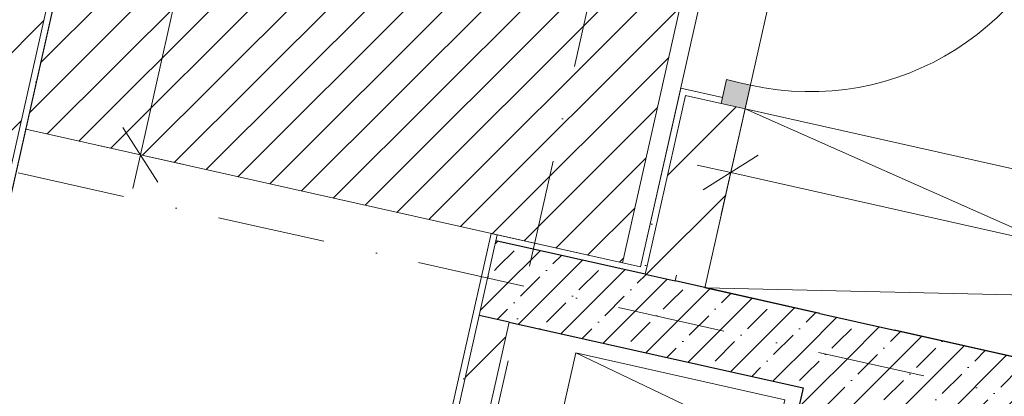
# Model space of a CAD drawing. Header units: millimetres. Extents: x -7213913 to -6999406, y 6129472 to 6470382.
# Tile 212 of 256: x -7193129 to -7189910, y 6184055 to 6185288. Entities that reach past the tile are written whole.
import ezdxf
from ezdxf.enums import TextEntityAlignment as Align

# ---------------------------------------------------------------- set-up
doc = ezdxf.new("R2010")
doc.units = ezdxf.units.MM
doc.header["$MEASUREMENT"] = 0
doc.linetypes.add('Штрихпунктирная', pattern=[670.277762, 352.777767, -176.388884, 0, -141.111112])
for name, color, linetype in [('S - квартира_помещение.АР', 7, 'Continuous'), ('S - МОП.АР', 7, 'Continuous'), ('АР-Мебель_Оборудование_Технология.АР', 7, 'Continuous'), ('АР-Стены_внутренние_пилоны.АР', 7, 'Continuous'), ('АР-Стены_Перегородки_межквартирные_200.АР', 7, 'Continuous'), ('АР-Чертеж-Оси_Осевые размеры.АР', 7, 'Continuous'), ('АР-Чертеж-Размеры.АР', 7, 'Continuous')]:
    doc.layers.add(name, color=color, linetype=linetype)
for name, color, linetype, lineweight in [('S - квартира_помещение.АР_Ном._пера__2', 8, 'Continuous', 15), ('S - МОП.АР_Ном._пера__2', 8, 'Continuous', 15), ('АР-Мебель_Оборудование_Технология.АР_Ном._пера__101', 252, 'Continuous', 0), ('АР-Стены_внутренние_пилоны.АР_Ном._пера__1', 7, 'Continuous', 30), ('АР-Стены_Перегородки_межквартирные_200.АР_Ном._пера__1', 7, 'Continuous', 30), ('АР-Чертеж-Оси_Осевые размеры.АР_Ном._пера__120', 7, 'Continuous', 0), ('АР-Чертеж-Размеры.АР_Ном._пера__1', 7, 'Continuous', 0), ('Двери Archicad_Ном._пера__120', 7, 'Continuous', 0), ('ИОС-Шахты и отверстия.АР_Ном._пера__1', 7, 'Continuous', 0), ('МГН.АР_Ном._пера__120', 7, 'Continuous', 0), ('Паспорта Зон Archicad_Ном._пера__1', 7, 'Continuous', 0)]:
    doc.layers.add(name, color=color, linetype=linetype, lineweight=lineweight)
doc.styles.add('РЎР“Р•РќР•Р\xa0Р\x98Р\xa0_РЎРўР\x98Р›Р¬_1', font='txt')
doc.styles.add('РЎР“Р•РќР•Р\xa0Р\x98Р\xa0_РЎРўР\x98Р›Р¬_2', font='calibri.ttf')
doc.styles.add('РЎР“Р•РќР•Р\xa0Р\x98Р\xa0_РЎРўР\x98Р›Р¬_3', font='GOST_Common.ttf')
doc.styles.add('РЎР“Р•РќР•Р\xa0Р\x98Р\xa0_РЎРўР\x98Р›Р¬_4', font='arial.ttf')
doc.styles.add('РЎР“Р•РќР•Р\xa0Р\x98Р\xa0_РЎРўР\x98Р›Р¬_5', font='GOTHIC.TTF')
doc.dimstyles.new('СГЕНЕРИР_СТИЛЬ__5', dxfattribs={"dimtxt": 200, "dimasz": 142.5, "dimexe": 0.18, "dimexo": 0.0625, "dimgap": 0, "dimtad": 1, "dimdec": 0, "dimzin": 0, "dimdsep": 46, "dimtxsty": 'РЎР“Р•РќР•Р\xa0Р\x98Р\xa0_РЎРўР\x98Р›Р¬_3', "dimblk": 'ARROWHEAD_6', "dimblk1": 'ARROWHEAD_6', "dimblk2": 'ARROWHEAD_6', "dimcen": 0.09, "dimse1": 1, "dimse2": 1, "dimclrd": 7, "dimclre": 7, "dimclrt": 7, "dimazin": 0, "dimtfac": 1, "dimtdec": 4, "dimtmove": 0, "dimatfit": 3, "dimfxl": 1, "dimtolj": 1, "dimtzin": 0, "dimarcsym": 0})
pattern_1 = [(45, (-6566190.34, 6562677.8), (-84.852814, 84.852814), []), (45, (-6566232.77, 6562720.22), (-84.852814, 84.852814), [90, -30, 0, -30])]
pattern_2 = [(45, (-6566190.34, 6563027.8), (-111.369318, 111.369318), [0, -105, 0, -157.5]), (110, (-6565840.34, 6563027.8), (148.001588, 53.868173), [0, -77, 0, -133])]
pattern_3 = [(45, (-6566190.34, 6562677.8), (-127.279217, 127.279217), [])]

# ---------------------------------------------------------------- blocks, each defined once
blk = doc.blocks.new('Холл_4_21_10', base_point=(-7189004.2, 6185029.7))
at = {"layer": 'S - квартира_помещение.АР_Ном._пера__2', "color": 8, "linetype": 'Continuous', "lineweight": 15, "flags": 128}
blk.add_lwpolyline([(-7190516.6, 6186069.7), (-7190889.2, 6184411), (-7187962.1, 6183753.5), (-7187589.5, 6185412.3)], close=True, dxfattribs=at)
at = {"layer": 'Паспорта Зон Archicad_Ном._пера__1', "color": 7, "lineweight": 0, "style": 'РЎР“Р•РќР•Р\xa0Р\x98Р\xa0_РЎРўР\x98Р›Р¬_1'}
blk.add_attdef('ROOM_NUMBER', text='', height=250, rotation=347.3417, dxfattribs=at).set_placement((-7189004.3, 6185016.3), align=Align.MIDDLE_CENTER)
at = {"layer": 'Паспорта Зон Archicad_Ном._пера__1', "color": 7, "lineweight": 0, "style": 'РЎР“Р•РќР•Р\xa0Р\x98Р\xa0_РЎРўР\x98Р›Р¬_2'}
blk.add_attdef('ROOM_AREA', text='', height=200, rotation=347.3417, dxfattribs=at).set_placement((-7188049, 6183936.2), align=Align.MIDDLE_RIGHT)
blk = doc.blocks.new('Коридор_5_57_10', base_point=(-7189263.8, 6194703.5))
at = {"layer": 'S - МОП.АР_Ном._пера__2', "color": 8, "linetype": 'Continuous', "lineweight": 15, "flags": 128}
blk.add_lwpolyline([(-7192629.5, 6187066.9), (-7193451.2, 6183408), (-7194229.2, 6179944.3), (-7194229.2, 6179944.3), (-7194294.9, 6179651.6), (-7194608.3, 6178256.4), (-7193086.2, 6177914.5), (-7192297.3, 6181427), (-7192297.3, 6181427), (-7192261.2, 6181588), (-7191587.3, 6184588.3), (-7191099.4, 6184478.7), (-7190731.3, 6186117.9)], dxfattribs=at)
at = {"layer": 'Паспорта Зон Archicad_Ном._пера__1', "color": 7, "lineweight": 0, "style": 'РЎР“Р•РќР•Р\xa0Р\x98Р\xa0_РЎРўР\x98Р›Р¬_3'}
blk.add_attdef('ROOM_NUMBER', text='', height=350, rotation=347.3417, dxfattribs=at).set_placement((-7191409.9, 6189483.6), align=Align.MIDDLE_CENTER)
at = {"layer": 'Паспорта Зон Archicad_Ном._пера__1', "color": 7, "lineweight": 0, "style": 'РЎР“Р•РќР•Р\xa0Р\x98Р\xa0_РЎРўР\x98Р›Р¬_2'}
blk.add_attdef('ROOM_AREA', text='', height=200, rotation=347.3417, dxfattribs=at).set_placement((-7191164.6, 6188898.1), align=Align.MIDDLE_RIGHT)
blk = doc.blocks.new('Символ Проема в Полу 21[94]_10', base_point=(-7191311.2, 6184197.7))
at = {"layer": 'ИОС-Шахты и отверстия.АР_Ном._пера__1', "color": 7, "linetype": 'Continuous', "lineweight": 0, "flags": 128}
for points in [[(-7190784.6, 6183945.2), (-7190759.7, 6183458.9), (-7191442.6, 6183612.2), (-7191311.2, 6184197.7)], [(-7191311.2, 6184197.7), (-7190628.2, 6184044.3), (-7190759.7, 6183458.9), (-7190784.6, 6183945.2)]]:
    blk.add_lwpolyline(points, close=True, dxfattribs=at)
at = {"layer": 'ИОС-Шахты и отверстия.АР_Ном._пера__1', "color": 7, "linetype": 'Continuous', "lineweight": 0, "insert": (-7191063.8, 6183695), "char_height": 150, "attachment_point": 8, "rotation": 347.3417, "style": 'РЎР“Р•РќР•Р\xa0Р\x98Р\xa0_РЎРўР\x98Р›Р¬_4'}
blk.add_mtext('\\A1;{\\pqc;\\pt0;\\fArial|b0|i0|c204|p0;\\C214;\\W1.000000;ПД\\fArial|b0|i0|c204|p0;\\W1.000000;\\A1{\\H.66x;\\S^  ;}\\fArial|b0|i0|c204|p0;\\W1.000000;\\fArial|b0|i0|c204|p0;\\W1.000000;\\A1{\\H.66x;\\S^  ;}\\fArial|b0|i0|c204|p0;\\W1.000000;\\fArial|b0|i0|c204|p0;\\W1.000000;\\A1{\\H.66x;\\S^  ;}}', dxfattribs=at)
blk = doc.blocks.new('Символ Проема в Полу 21[95]_10', base_point=(-7191583.9, 6183439.6))
at = {"layer": 'ИОС-Шахты и отверстия.АР_Ном._пера__1', "color": 7, "linetype": 'Continuous', "lineweight": 0, "insert": (-7191314.3, 6182807.7), "char_height": 150, "attachment_point": 8, "rotation": 347.3417, "style": 'РЎР“Р•РќР•Р\xa0Р\x98Р\xa0_РЎРўР\x98Р›Р¬_4'}
blk.add_mtext('\\A1;{\\pqc;\\pt0;\\fArial|b0|i0|c204|p0;\\C214;\\W1.000000;ПД\\fArial|b0|i0|c204|p0;\\W1.000000;\\A1{\\H.66x;\\S^  ;}\\fArial|b0|i0|c204|p0;\\W1.000000;\\fArial|b0|i0|c204|p0;\\W1.000000;\\A1{\\H.66x;\\S^  ;}\\fArial|b0|i0|c204|p0;\\W1.000000;\\fArial|b0|i0|c204|p0;\\W1.000000;\\A1{\\H.66x;\\S^  ;}}', dxfattribs=at)
blk = doc.blocks.new('Стена_4_10', base_point=(-7190419, 6184177.2))
at = {"layer": 'АР-Стены_внутренние_пилоны.АР', "linetype": 'Continuous', "lineweight": 0, "true_color": 0x000000}
h = blk.add_hatch(dxfattribs=at)
h.set_pattern_fill('ЖЕЛЕЗОБЕТОН__PROJECT__000A', color=18, style=0, pattern_type=2)
h.set_pattern_definition(pattern_1)
h.paths.add_polyline_path([(-7190568.3, 6184082.7), (-7190324.4, 6184027.9), (-7190513.5, 6184326.6)])
h = blk.add_hatch(dxfattribs=at)
h.set_pattern_fill('ЖЕЛЕЗОБЕТОН__PROJECT__000A', color=18, style=0, pattern_type=2)
h.set_pattern_definition(pattern_1)
h.paths.add_polyline_path([(-7190513.5, 6184326.6), (-7190324.4, 6184027.9), (-7190269.6, 6184271.8)])
h = blk.add_hatch(dxfattribs=at)
h.set_pattern_fill('ЖЕЛЕЗОБЕТОН__PROJECT__000A', color=18, style=0, pattern_type=2)
h.set_pattern_definition(pattern_1)
h.paths.add_polyline_path([(-7190568.3, 6184082.7), (-7191160, 6181448.3), (-7190916, 6181393.5), (-7190324.4, 6184027.9)])
at = {"layer": 'АР-Стены_внутренние_пилоны.АР_Ном._пера__1', "color": 7, "linetype": 'Continuous', "lineweight": 30, "flags": 128}
for points in [[(-7190513.5, 6184326.6), (-7190269.6, 6184271.8)], [(-7190568.3, 6184082.7), (-7191160, 6181448.3)]]:
    blk.add_lwpolyline(points, dxfattribs=at)
blk = doc.blocks.new('Стена_11_10', base_point=(-7191502, 6184420.5))
at = {"layer": 'АР-Стены_внутренние_пилоны.АР', "linetype": 'Continuous', "lineweight": 0, "true_color": 0x000000}
h = blk.add_hatch(dxfattribs=at)
h.set_pattern_fill('ШТУКАТУРКА__ГИПС_01_000A', color=18, style=0, pattern_type=2)
h.set_pattern_definition(pattern_2)
h.paths.add_polyline_path([(-7191572.2, 6184564.4), (-7191103.8, 6184459.2), (-7191099.4, 6184478.7), (-7191567.8, 6184583.9)])
h = blk.add_hatch(dxfattribs=at)
h.set_pattern_fill('ЖЕЛЕЗОБЕТОН__PROJECT__000A', color=18, style=0, pattern_type=2)
h.set_pattern_definition(pattern_1)
h.paths.add_polyline_path([(-7191577.7, 6184540), (-7191529.4, 6184298.5), (-7191041.5, 6184188.9), (-7190986.7, 6184432.9), (-7191572.2, 6184564.4)])
h = blk.add_hatch(dxfattribs=at)
h.set_pattern_fill('ЖЕЛЕЗОБЕТОН__PROJECT__000A', color=18, style=0, pattern_type=2)
h.set_pattern_definition(pattern_1)
h.paths.add_polyline_path([(-7191577.7, 6184540), (-7191627, 6184320.4), (-7191529.4, 6184298.5)])
h = blk.add_hatch(dxfattribs=at)
h.set_pattern_fill('ШТУКАТУРКА__ГИПС_01_000A', color=18, style=0, pattern_type=2)
h.set_pattern_definition(pattern_2)
h.paths.add_polyline_path([(-7191103.8, 6184459.2), (-7191084.3, 6184454.8), (-7191079.9, 6184474.3), (-7191099.4, 6184478.7)])
at = {"layer": 'АР-Стены_внутренние_пилоны.АР_Ном._пера__1', "color": 7, "linetype": 'Continuous', "lineweight": 15}
for p, q in [((-7191572.2, 6184564.4), (-7191567.8, 6184583.9)), ((-7191577.7, 6184540), (-7191572.2, 6184564.4)), ((-7191079.9, 6184474.3), (-7191084.3, 6184454.8))]:
    blk.add_line(p, q, dxfattribs=at)
at = {"layer": 'АР-Стены_внутренние_пилоны.АР_Ном._пера__1', "color": 7, "linetype": 'Continuous', "lineweight": 30}
for q in [(-7191572.2, 6184564.4), (-7190986.7, 6184432.9)]:
    blk.add_line((-7191084.3, 6184454.8), q, dxfattribs=at)
at = {"layer": 'АР-Стены_внутренние_пилоны.АР_Ном._пера__1', "color": 7, "linetype": 'Continuous', "lineweight": 0, "flags": 128}
for points in [[(-7191099.4, 6184478.7), (-7191567.8, 6184583.9)], [(-7190982.4, 6184452.4), (-7190986.7, 6184432.9)]]:
    blk.add_lwpolyline(points, dxfattribs=at)
at = {"layer": 'АР-Стены_внутренние_пилоны.АР_Ном._пера__1', "color": 7, "linetype": 'Continuous', "lineweight": 30, "flags": 128}
blk.add_lwpolyline([(-7191529.4, 6184298.5), (-7191041.5, 6184188.9)], dxfattribs=at)
at = {"layer": 'АР-Стены_Перегородки_межквартирные_200.АР_Ном._пера__1', "color": 7, "linetype": 'Continuous', "lineweight": 15}
blk.add_line((-7191577.7, 6184540), (-7191627, 6184320.4), dxfattribs=at)
at = {"layer": 'АР-Стены_Перегородки_межквартирные_200.АР_Ном._пера__1', "color": 7, "linetype": 'Continuous', "lineweight": 30}
blk.add_line((-7191529.4, 6184298.5), (-7191627, 6184320.4), dxfattribs=at)
blk = doc.blocks.new('Стена_18_10', base_point=(-7191014.1, 6184310.9))
at = {"layer": 'АР-Стены_внутренние_пилоны.АР', "linetype": 'Continuous', "lineweight": 0, "true_color": 0x000000}
h = blk.add_hatch(dxfattribs=at)
h.set_pattern_fill('ЖЕЛЕЗОБЕТОН__PROJECT__000A', color=18, style=0, pattern_type=2)
h.set_pattern_definition(pattern_1)
h.paths.add_polyline_path([(-7191041.5, 6184188.9), (-7190568.3, 6184082.7), (-7190513.5, 6184326.6), (-7190986.7, 6184432.9)])
at = {"layer": 'АР-Стены_внутренние_пилоны.АР_Ном._пера__1', "color": 7, "linetype": 'Continuous', "lineweight": 30, "flags": 128}
for points in [[(-7190513.5, 6184326.6), (-7190986.7, 6184432.9)], [(-7191041.5, 6184188.9), (-7190568.3, 6184082.7)]]:
    blk.add_lwpolyline(points, dxfattribs=at)
blk = doc.blocks.new('Стена_119_10', base_point=(-7193227.6, 6185407.6))
at = {"layer": 'АР-Стены_Перегородки_межквартирные_200.АР', "linetype": 'Continuous', "lineweight": 0, "true_color": 0x000000}
h = blk.add_hatch(dxfattribs=at)
h.set_pattern_fill('БЛОКИ_БЕТОННЫЕ_ЭФФЕКТИВН_28', color=18, style=0, pattern_type=2)
h.set_pattern_definition(pattern_3)
h.paths.add_polyline_path([(-7193227.6, 6185407.6), (-7193793, 6182890.3), (-7193714.9, 6182872.8), (-7193597.9, 6182846.5), (-7193032.5, 6185363.8)])
h = blk.add_hatch(dxfattribs=at)
h.set_pattern_fill('ШТУКАТУРКА__ГИПС_01_000A', color=18, style=0, pattern_type=2)
h.set_pattern_definition(pattern_2)
h.paths.add_polyline_path([(-7193032.5, 6185363.8), (-7193597.9, 6182846.5), (-7193578.3, 6182842.1), (-7193013, 6185359.4)])
at = {"layer": 'АР-Стены_Перегородки_межквартирные_200.АР_Ном._пера__1', "color": 7, "linetype": 'Continuous', "lineweight": 15}
blk.add_line((-7193597.9, 6182846.5), (-7193032.5, 6185363.8), dxfattribs=at)
at = {"layer": 'АР-Стены_Перегородки_межквартирные_200.АР_Ном._пера__1', "color": 7, "linetype": 'Continuous', "lineweight": 0, "flags": 128}
blk.add_lwpolyline([(-7193578.3, 6182842.1), (-7193013, 6185359.4)], dxfattribs=at)
blk = doc.blocks.new('Стена_143_10', base_point=(-7192123.3, 6181654.4))
at = {"layer": 'АР-Стены_Перегородки_межквартирные_200.АР', "linetype": 'Continuous', "lineweight": 0, "true_color": 0x000000}
h = blk.add_hatch(dxfattribs=at)
h.set_pattern_fill('ШТУКАТУРКА__ГИПС_01_000A', color=18, style=0, pattern_type=2)
h.set_pattern_definition(pattern_2)
h.paths.add_polyline_path([(-7191587.3, 6184588.3), (-7192240.3, 6181680.7), (-7192220.8, 6181676.3), (-7191577.7, 6184540)])
h = blk.add_hatch(dxfattribs=at)
h.set_pattern_fill('ШТУКАТУРКА__ГИПС_01_000A', color=18, style=0, pattern_type=2)
h.set_pattern_definition(pattern_2)
h.paths.add_polyline_path([(-7191567.8, 6184583.9), (-7191587.3, 6184588.3), (-7191583, 6184566.8), (-7191572.2, 6184564.4)])
h = blk.add_hatch(dxfattribs=at)
h.set_pattern_fill('ШТУКАТУРКА__ГИПС_01_000A', color=18, style=0, pattern_type=2)
h.set_pattern_definition(pattern_2)
h.paths.add_polyline_path([(-7191572.2, 6184564.4), (-7191583, 6184566.8), (-7191577.7, 6184540)])
h = blk.add_hatch(dxfattribs=at)
h.set_pattern_fill('БЛОКИ_БЕТОННЫЕ_ЭФФЕКТИВН_28', color=18, style=0, pattern_type=2)
h.set_pattern_definition(pattern_3)
h.paths.add_polyline_path([(-7191627, 6184320.4), (-7192220.8, 6181676.3), (-7192123.3, 6181654.4), (-7191529.4, 6184298.5)])
at = {"layer": 'АР-Стены_внутренние_пилоны.АР_Ном._пера__1', "color": 7, "linetype": 'Continuous', "lineweight": 15}
for p, q in [((-7191572.2, 6184564.4), (-7191567.8, 6184583.9)), ((-7191577.7, 6184540), (-7191572.2, 6184564.4))]:
    blk.add_line(p, q, dxfattribs=at)
at = {"layer": 'АР-Стены_внутренние_пилоны.АР_Ном._пера__1', "color": 7, "linetype": 'Continuous', "lineweight": 0, "flags": 128}
blk.add_lwpolyline([(-7191587.3, 6184588.3), (-7191567.8, 6184583.9)], dxfattribs=at)
at = {"layer": 'АР-Стены_Перегородки_межквартирные_200.АР_Ном._пера__1', "color": 7, "linetype": 'Continuous', "lineweight": 15}
for p, q in [((-7191577.7, 6184540), (-7191627, 6184320.4)), ((-7191627, 6184320.4), (-7192220.8, 6181676.3))]:
    blk.add_line(p, q, dxfattribs=at)
at = {"layer": 'АР-Стены_Перегородки_межквартирные_200.АР_Ном._пера__1', "color": 7, "linetype": 'Continuous', "lineweight": 30}
blk.add_line((-7191529.4, 6184298.5), (-7191627, 6184320.4), dxfattribs=at)
at = {"layer": 'АР-Стены_Перегородки_межквартирные_200.АР_Ном._пера__1', "color": 7, "linetype": 'Continuous', "lineweight": 0, "flags": 128}
blk.add_lwpolyline([(-7191587.3, 6184588.3), (-7192240.3, 6181680.7)], dxfattribs=at)
at = {"layer": 'АР-Стены_Перегородки_межквартирные_200.АР_Ном._пера__1', "color": 7, "linetype": 'Continuous', "lineweight": 15, "flags": 128}
blk.add_lwpolyline([(-7192123.3, 6181654.4), (-7191529.4, 6184298.5)], dxfattribs=at)
blk = doc.blocks.new('Стена_262_10', base_point=(-7190419, 6184177.2))
at = {"layer": 'АР-Стены_внутренние_пилоны.АР', "linetype": 'Continuous', "lineweight": 0, "true_color": 0x000000}
h = blk.add_hatch(dxfattribs=at)
h.set_pattern_fill('ЖЕЛЕЗОБЕТОН__PROJECT__000A', color=18, style=0, pattern_type=2)
h.set_pattern_definition(pattern_1)
h.paths.add_polyline_path([(-7190324.4, 6184027.9), (-7184260.5, 6182666), (-7184205.7, 6182909.9), (-7190269.6, 6184271.8)])
at = {"layer": 'АР-Стены_внутренние_пилоны.АР_Ном._пера__1', "color": 7, "linetype": 'Continuous', "lineweight": 30, "flags": 128}
blk.add_lwpolyline([(-7184205.7, 6182909.9), (-7190269.6, 6184271.8)], dxfattribs=at)
blk = doc.blocks.new('Гардероб Нестандартный 23[169]_10', base_point=(-7187830.6, 6184339))
at = {"layer": 'АР-Мебель_Оборудование_Технология.АР_Ном._пера__101', "color": 252, "linetype": 'Continuous', "lineweight": 0}
for p, q in [((-7190757.7, 6184996.4), (-7187962.1, 6183753.5)), ((-7187830.6, 6184339), (-7190889.2, 6184411))]:
    blk.add_line(p, q, dxfattribs=at)
at = {"layer": 'АР-Мебель_Оборудование_Технология.АР_Ном._пера__101', "color": 252, "linetype": 'Continuous', "lineweight": 0, "flags": 128}
blk.add_lwpolyline([(-7187830.6, 6184339), (-7190757.7, 6184996.4), (-7190889.2, 6184411), (-7187962.1, 6183753.5)], close=True, dxfattribs=at)
blk = doc.blocks.new('*D1010', base_point=(-6566190.3, 6562677.8))
at = {"layer": 'АР-Чертеж-Размеры.АР_Ном._пера__1', "color": 7, "linetype": 'Continuous', "lineweight": 0, "transparency": 16777216}
for p, q in [((-7192340.1, 6186602.1), (-7192315.5, 6186711.9)), ((-7192283.4, 6186512.5), (-7192396.8, 6186691.8)), ((-7192202.9, 6186571.3), (-7192477.3, 6186633)), ((-7192734.5, 6184845.9), (-7192340.1, 6186602.1)), ((-7192791.3, 6184935.5), (-7192677.8, 6184756.3)), ((-7192597.3, 6184815.1), (-7192871.8, 6184876.7)), ((-7192759.2, 6184736.1), (-7192734.5, 6184845.9))]:
    blk.add_line(p, q, dxfattribs=at)
at = {"layer": 'АР-Чертеж-Размеры.АР_Ном._пера__1', "color": 7, "lineweight": 0, "transparency": 16777216, "insert": (-7192641.6, 6185442.3), "char_height": 200, "attachment_point": 7, "rotation": 77.3417, "style": 'РЎР“Р•РќР•Р\xa0Р\x98Р\xa0_РЎРўР\x98Р›Р¬_3'}
blk.add_mtext('\\A1;{\\pql;\\fGOST Common|b0|i0|c204|p0;\\W1.000000;1\xa0800}', dxfattribs=at)
blk = doc.blocks.new('ARROWHEAD_6')
at = {"color": 0, "linetype": 'Continuous', "lineweight": 0}
for p, q in [((-0.5, -0.5), (0.5, 0.5)), ((0, 0), (-1, 0))]:
    blk.add_line(p, q, dxfattribs=at)
blk = doc.blocks.new('*D1133', base_point=(-6566190.3, 6562677.8))
at = {"layer": 'АР-Чертеж-Размеры.АР_Ном._пера__1', "color": 7, "linetype": 'Continuous', "lineweight": 0, "transparency": 16777216}
for p, q in [((-7190835.4, 6184650.4), (-7190773.8, 6184924.8)), ((-7190715, 6184844.3), (-7190894.2, 6184730.8)), ((-7190914.3, 6184812.2), (-7190804.6, 6184787.6)), ((-7190804.6, 6184787.6), (-7187877.5, 6184130.2)), ((-7187908.3, 6183993), (-7187846.7, 6184267.4)), ((-7187787.9, 6184186.9), (-7187967.1, 6184073.4)), ((-7187877.5, 6184130.2), (-7186101.8, 6183731.3))]:
    blk.add_line(p, q, dxfattribs=at)
at = {"layer": 'АР-Чертеж-Размеры.АР_Ном._пера__1', "color": 7, "lineweight": 0, "transparency": 16777216, "insert": (-7189642.5, 6184567.6), "char_height": 200, "attachment_point": 7, "rotation": 347.3417, "style": 'РЎР“Р•РќР•Р\xa0Р\x98Р\xa0_РЎРўР\x98Р›Р¬_3'}
blk.add_mtext('\\A1;{\\pql;\\fGOST Common|b0|i0|c204|p0;\\W1.000000;3\xa0000}', dxfattribs=at)
blk = doc.blocks.new('Металлическая Дверь 23[57]_10', base_point=(-6566190.3, 6562677.8))
at = {"layer": 'Двери Archicad_Ном._пера__120', "linetype": 'Continuous', "lineweight": 0, "true_color": 0xffffff}
for points in [[(-7190605.6, 6186038.4), (-7190623.2, 6185960.3), (-7190584.1, 6185951.6), (-7190545.1, 6185942.8), (-7190527.6, 6186020.8)], [(-7189676.8, 6185747.8), (-7190545.1, 6185942.8), (-7190553.9, 6185903.8), (-7189685.5, 6185708.7)], [(-7190818.2, 6185092), (-7190835.7, 6185013.9), (-7190757.7, 6184996.4), (-7190740.2, 6185074.4), (-7190779.2, 6185083.2)]]:
    blk.add_hatch(color=7, dxfattribs=at).paths.add_polyline_path(points)
at = {"layer": 'Двери Archicad_Ном._пера__120', "color": 7, "linetype": 'Continuous', "lineweight": 0}
for p, q in [((-7190742.2, 6186069.1), (-7190746.6, 6186049.5)), ((-7190610, 6186018.9), (-7190746.6, 6186049.5)), ((-7190623.2, 6185960.3), (-7190605.6, 6186038.4)), ((-7190605.6, 6186038.4), (-7190527.6, 6186020.8)), ((-7190527.6, 6186020.8), (-7190605.6, 6186038.4)), ((-7190527.6, 6186020.8), (-7190605.6, 6186038.4)), ((-7190527.6, 6186020.8), (-7190545.1, 6185942.8)), ((-7190584.1, 6185951.6), (-7190623.2, 6185960.3)), ((-7190545.1, 6185942.8), (-7190584.1, 6185951.6)), ((-7190545.1, 6185942.8), (-7190553.9, 6185903.8)), ((-7189676.8, 6185747.8), (-7190545.1, 6185942.8)), ((-7190553.9, 6185903.8), (-7189685.5, 6185708.7)), ((-7189685.5, 6185708.7), (-7189676.8, 6185747.8)), ((-7190835.7, 6185013.9), (-7190818.2, 6185092)), ((-7190818.2, 6185092), (-7190779.2, 6185083.2)), ((-7190779.2, 6185083.2), (-7190740.2, 6185074.4)), ((-7190740.2, 6185074.4), (-7190757.7, 6184996.4)), ((-7190972.3, 6185044.6), (-7190968, 6185064.1)), ((-7190831.4, 6185033.4), (-7190968, 6185064.1)), ((-7190757.7, 6184996.4), (-7190835.7, 6185013.9)), ((-7190757.7, 6184996.4), (-7190835.7, 6185013.9)), ((-7190757.7, 6184996.4), (-7190835.7, 6185013.9))]:
    blk.add_line(p, q, dxfattribs=at)
blk.add_arc((-7190545.1, 6185942.8), 890, 257.3417, 347.3417, dxfattribs=at)
blk = doc.blocks.new('Стена_410_10', base_point=(-7191014.1, 6184310.9))
at = {"layer": 'АР-Стены_Перегородки_межквартирные_200.АР', "linetype": 'Continuous', "lineweight": 0, "true_color": 0x000000}
h = blk.add_hatch(dxfattribs=at)
h.set_pattern_fill('ШТУКАТУРКА__ГИПС_01_000A', color=18, style=0, pattern_type=2)
h.set_pattern_definition(pattern_2)
h.paths.add_polyline_path([(-7190972.3, 6185044.6), (-7191099.4, 6184478.7), (-7191080.3, 6184472.5), (-7190952.8, 6185040.2)])
h = blk.add_hatch(dxfattribs=at)
h.set_pattern_fill('БЛОКИ_БЕТОННЫЕ_ЭФФЕКТИВН_28', color=18, style=0, pattern_type=2)
h.set_pattern_definition(pattern_3)
h.paths.add_polyline_path([(-7190952.8, 6185040.2), (-7191080.3, 6184472.5), (-7190889.2, 6184411), (-7190757.7, 6184996.4), (-7190835.7, 6185013.9)])
h = blk.add_hatch(dxfattribs=at)
h.set_pattern_fill('ШТУКАТУРКА__ГИПС_01_000A', color=18, style=0, pattern_type=2)
h.set_pattern_definition(pattern_2)
h.paths.add_polyline_path([(-7190972.3, 6185044.6), (-7190952.8, 6185040.2), (-7190835.7, 6185013.9), (-7190831.4, 6185033.4), (-7190968, 6185064.1)])
h = blk.add_hatch(dxfattribs=at)
h.set_pattern_fill('БЛОКИ_БЕТОННЫЕ_ЭФФЕКТИВН_28', color=18, style=0, pattern_type=2)
h.set_pattern_definition(pattern_3)
h.paths.add_polyline_path([(-7191084.3, 6184454.8), (-7190986.7, 6184432.9), (-7190982.4, 6184452.4), (-7191079.9, 6184474.3)])
at = {"layer": 'АР-Стены_внутренние_пилоны.АР_Ном._пера__1', "color": 7, "linetype": 'Continuous', "lineweight": 15}
blk.add_line((-7191079.9, 6184474.3), (-7191084.3, 6184454.8), dxfattribs=at)
at = {"layer": 'АР-Стены_внутренние_пилоны.АР_Ном._пера__1', "color": 7, "linetype": 'Continuous', "lineweight": 30}
blk.add_line((-7191084.3, 6184454.8), (-7190986.7, 6184432.9), dxfattribs=at)
at = {"layer": 'АР-Стены_Перегородки_межквартирные_200.АР_Ном._пера__1', "color": 7, "linetype": 'Continuous', "lineweight": 15}
for p, q in [((-7190952.8, 6185040.2), (-7191080.3, 6184472.5)), ((-7190952.8, 6185040.2), (-7190835.7, 6185013.9)), ((-7190757.7, 6184996.4), (-7190835.7, 6185013.9))]:
    blk.add_line(p, q, dxfattribs=at)
at = {"layer": 'АР-Стены_Перегородки_межквартирные_200.АР_Ном._пера__1', "color": 7, "linetype": 'Continuous', "lineweight": 0}
for p, q in [((-7190972.3, 6185044.6), (-7190968, 6185064.1)), ((-7190831.4, 6185033.4), (-7190968, 6185064.1)), ((-7190835.7, 6185013.9), (-7190831.4, 6185033.4))]:
    blk.add_line(p, q, dxfattribs=at)
at = {"layer": 'АР-Стены_Перегородки_межквартирные_200.АР_Ном._пера__1', "color": 7, "linetype": 'Continuous', "lineweight": 0, "flags": 128}
blk.add_lwpolyline([(-7190972.3, 6185044.6), (-7191099.4, 6184478.7)], dxfattribs=at)
at = {"layer": 'АР-Стены_Перегородки_межквартирные_200.АР_Ном._пера__1', "color": 7, "linetype": 'Continuous', "lineweight": 15, "flags": 128}
blk.add_lwpolyline([(-7190889.2, 6184411), (-7190757.7, 6184996.4)], dxfattribs=at)
at = {"layer": 'Двери Archicad_Ном._пера__120', "color": 7, "linetype": 'Continuous', "lineweight": 0}
blk.add_blockref('Металлическая Дверь 23[57]_10', (-6566190.3, 6562677.8), dxfattribs=at)
blk = doc.blocks.new('Стандартный Маркер Сетки[185]_10', base_point=(-7207190.9, 6187944.1))
at = {"layer": 'АР-Чертеж-Оси_Осевые размеры.АР_Ном._пера__120', "color": 7, "linetype": 'Штрихпунктирная', "lineweight": 0}
blk.add_line((-7206215.2, 6187725), (-7182117.1, 6182312.7), dxfattribs=at)
at = {"layer": 'АР-Чертеж-Оси_Осевые размеры.АР_Ном._пера__120', "color": 7, "lineweight": 0, "style": 'РЎР“Р•РќР•Р\xa0Р\x98Р\xa0_РЎРўР\x98Р›Р¬_5'}
blk.add_attdef('AC_MarkerText_1', text='', height=350, rotation=347.3418, dxfattribs=at).set_placement((-7207608.8, 6188234.8), align=Align.TOP_CENTER)
blk = doc.blocks.new('Стандартный Маркер Сетки[206]_10', base_point=(-7207190.9, 6187944.1))
at = {"layer": 'АР-Чертеж-Оси_Осевые размеры.АР_Ном._пера__120', "color": 7, "linetype": 'Штрихпунктирная', "lineweight": 0}
blk.add_line((-7206215.2, 6187725), (-7182117.1, 6182312.7), dxfattribs=at)
at = {"layer": 'АР-Чертеж-Оси_Осевые размеры.АР_Ном._пера__120', "color": 7, "lineweight": 0, "style": 'РЎР“Р•РќР•Р\xa0Р\x98Р\xa0_РЎРўР\x98Р›Р¬_5'}
blk.add_attdef('AC_MarkerText_1', text='', height=350, rotation=347.3418, dxfattribs=at).set_placement((-7207608.8, 6188234.8), align=Align.TOP_CENTER)
blk = doc.blocks.new('Стандартный Маркер Сетки[223]_10', base_point=(-7187640.5, 6201499.3))
at = {"layer": 'АР-Чертеж-Оси_Осевые размеры.АР_Ном._пера__120', "color": 7, "linetype": 'Штрихпунктирная', "lineweight": 0}
blk.add_line((-7187859.7, 6200523.6), (-7202631.7, 6134751.7), dxfattribs=at)
at = {"layer": 'АР-Чертеж-Оси_Осевые размеры.АР_Ном._пера__120', "color": 7, "lineweight": 0, "style": 'РЎР“Р•РќР•Р\xa0Р\x98Р\xa0_РЎРўР\x98Р›Р¬_5'}
blk.add_attdef('AC_MarkerText_1', text='', height=350, rotation=347.3418, dxfattribs=at).set_placement((-7202890.5, 6133469.2), align=Align.TOP_CENTER)

msp = doc.modelspace()

# ---------------------------------------------------------------- hatches: boundary and pattern name
at = {"layer": 'МГН.АР_Ном._пера__120', "linetype": 'Continuous', "lineweight": 0}
h = msp.add_hatch(dxfattribs=at)
h.set_pattern_fill('FACE_BRICK_000A', style=0, pattern_type=2)
h.set_pattern_definition([(45, (-6566190.34, 6562677.795), (-63.639609, 63.639609), [])])
h.paths.add_polyline_path([(-7190763.6, 6186248.1), (-7191158, 6184491.8), (-7193109.4, 6184930.1), (-7192715, 6186686.3)])

# ---------------------------------------------------------------- linework, layer by layer
at = {"layer": 'S - квартира_помещение.АР', "color": 254, "linetype": 'Continuous', "lineweight": 0, "true_color": 0xd8d8d8, "flags": 128}
msp.add_lwpolyline([(-7190516.6, 6186069.7), (-7190889.2, 6184411), (-7187962.1, 6183753.5), (-7187589.5, 6185412.3)], close=True, dxfattribs=at)
at = {"layer": 'S - МОП.АР', "color": 254, "linetype": 'Continuous', "lineweight": 0, "true_color": 0xdadada, "flags": 128}
msp.add_lwpolyline([(-7192629.5, 6187066.9), (-7193451.2, 6183408), (-7194229.2, 6179944.3), (-7194229.2, 6179944.3), (-7194294.9, 6179651.6), (-7194608.3, 6178256.4), (-7193086.2, 6177914.5), (-7192297.3, 6181427), (-7192297.3, 6181427), (-7192261.2, 6181588), (-7191587.3, 6184588.3), (-7191099.4, 6184478.7), (-7190731.3, 6186117.9)], dxfattribs=at)
at = {"layer": 'МГН.АР_Ном._пера__120', "color": 7, "linetype": 'Continuous', "lineweight": 0, "flags": 128}
msp.add_lwpolyline([(-7190763.6, 6186248.1), (-7191158, 6184491.8), (-7193109.4, 6184930.1), (-7192715, 6186686.3)], close=True, dxfattribs=at)

# ---------------------------------------------------------------- block references
at = {"layer": 'S - квартира_помещение.АР', "color": 7, "linetype": 'Continuous', "lineweight": 0}
msp.add_blockref('Холл_4_21_10', (-7189004.2, 6185029.7), dxfattribs=at)
at = {"layer": 'S - МОП.АР', "color": 7, "linetype": 'Continuous', "lineweight": 0}
msp.add_blockref('Коридор_5_57_10', (-7189263.8, 6194703.5), dxfattribs=at)
at = {"layer": 'АР-Мебель_Оборудование_Технология.АР', "color": 252, "linetype": 'Continuous', "lineweight": 0}
msp.add_blockref('Гардероб Нестандартный 23[169]_10', (-7187830.6, 6184339), dxfattribs=at)
at = {"layer": 'АР-Стены_внутренние_пилоны.АР', "color": 7, "lineweight": 0}
for name, p in [('Стена_11_10', (-7191502, 6184420.5)), ('Стена_18_10', (-7191014.1, 6184310.9)), ('Стена_4_10', (-7190419, 6184177.2)), ('Стена_262_10', (-7190419, 6184177.2))]:
    msp.add_blockref(name, p, dxfattribs=at)
at = {"layer": 'АР-Стены_Перегородки_межквартирные_200.АР', "color": 7, "lineweight": 0}
for name, p in [('Стена_410_10', (-7191014.1, 6184310.9)), ('Стена_119_10', (-7193227.6, 6185407.6)), ('Стена_143_10', (-7192123.3, 6181654.4))]:
    msp.add_blockref(name, p, dxfattribs=at)
at = {"layer": 'АР-Чертеж-Оси_Осевые размеры.АР', "color": 8, "linetype": 'Continuous', "lineweight": 15}
for name, p in [('Стандартный Маркер Сетки[223]_10', (-7187640.5, 6201499.3)), ('Стандартный Маркер Сетки[185]_10', (-7207190.9, 6187944.1)), ('Стандартный Маркер Сетки[206]_10', (-7207190.9, 6187944.1))]:
    msp.add_blockref(name, p, dxfattribs=at)
at = {"layer": 'ИОС-Шахты и отверстия.АР_Ном._пера__1', "color": 7, "linetype": 'Continuous', "lineweight": 0}
for name, p in [('Символ Проема в Полу 21[94]_10', (-7191311.2, 6184197.7)), ('Символ Проема в Полу 21[95]_10', (-7191583.9, 6183439.6))]:
    msp.add_blockref(name, p, dxfattribs=at)

# ---------------------------------------------------------------- dimensions: what is measured, and where the dimension line sits
at = {"layer": 'АР-Чертеж-Размеры.АР', "color": 7, "linetype": 'Continuous', "lineweight": 0}
for base, p1, p2, angle, picture, middle, turn in [((-7192340.1, 6186602.1), (-7193109.4, 6184930.1), (-7192715, 6186686.3), 77.3417, '*D1010', (-7192664, 6185799), 77.3417), ((-7187877.5, 6184130.2), (-7190757.7, 6184996.4), (-7187830.6, 6184339), 347.3417, '*D1133', (-7189285.8, 6184589.9), 347.3417)]:
    dim = msp.add_linear_dim(base=base, p1=p1, p2=p2, angle=angle, dimstyle='СГЕНЕРИР_СТИЛЬ__5', dxfattribs=at)
    dim.commit()
    dim.dimension.update_dxf_attribs({"geometry": picture, "text_midpoint": middle, "dimtype": 160, "text_rotation": turn})

doc.saveas('drawing.dxf')
